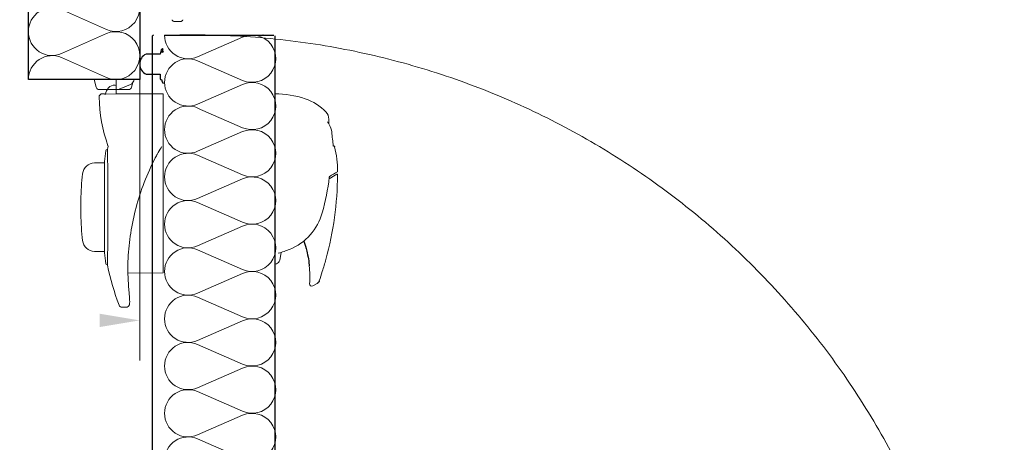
# Model space of a CAD drawing. Header units: millimetres. Extents: x 2016045 to 2079203, y -1576958 to -1542749.
# Tile 63 of 109: x 2037958 to 2038843, y -1559752 to -1559372. Entities that reach past the tile are written whole.
import ezdxf

# ---------------------------------------------------------------- set-up
doc = ezdxf.new("R2010")
doc.units = ezdxf.units.MM
doc.header["$MEASUREMENT"] = 0
doc.linetypes.add('Dashed', pattern=[5644.44, 2822.22, -2822.22])
for name, color, linetype, lineweight, true_color in [('balustrada_Nr_pióra__13', 7, 'Continuous', 5, 0xb6b6b6), ('Komory_Nr_pióra__2', 7, 'Continuous', 25, 0x0322fc), ('Regały_Nr_pióra__12', 7, 'Continuous', 5, 0x9f9f9f), ('Wymiarowanie_Nr_pióra__3', 7, 'Continuous', 35, 0x008200)]:
    doc.layers.add(name, color=color, linetype=linetype, lineweight=lineweight, true_color=true_color)
doc.layers.add('Komory_Nr_pióra__1', color=7, linetype='Continuous', lineweight=0)
doc.layers.add('Wymiarowanie_Nr_pióra__1', color=7, linetype='Continuous', lineweight=0)
doc.layers.add('Wymiarowanie', color=7, linetype='Continuous')
doc.styles.add('GENERATED_STYLE_1', font='arial.ttf')
doc.dimstyles.new('GENERATED_STYLE__2', dxfattribs={"dimtxt": 125, "dimasz": 114, "dimexe": 0.18, "dimexo": 0, "dimgap": 0.09, "dimtad": 1, "dimdec": 0, "dimlfac": 0.1, "dimzin": 0, "dimdsep": 46, "dimtxsty": 'GENERATED_STYLE_1', "dimblk": 'ARROWHEAD_2', "dimblk1": 'ARROWHEAD_2', "dimblk2": 'ARROWHEAD_2', "dimcen": 0.09, "dimclrd": 7, "dimclre": 7, "dimclrt": 7, "dimadec": 4, "dimazin": 0, "dimtfac": 1, "dimtdec": 4, "dimtmove": 2, "dimatfit": 3, "dimfxl": 0, "dimtolj": 1, "dimtzin": 0, "dimarcsym": 0})
doc.dimstyles.new('GENERATED_STYLE__3', dxfattribs={"dimtxt": 125, "dimasz": 114, "dimexe": 0.18, "dimexo": 0, "dimgap": 0.09, "dimtad": 1, "dimdec": 0, "dimlfac": 0.1, "dimzin": 0, "dimdsep": 46, "dimtxsty": 'GENERATED_STYLE_1', "dimblk": 'ARROWHEAD_2', "dimblk1": 'ARROWHEAD_2', "dimblk2": 'ARROWHEAD_2', "dimcen": 0.09, "dimclrd": 7, "dimclre": 7, "dimclrt": 7, "dimadec": 4, "dimazin": 0, "dimtfac": 1, "dimtdec": 4, "dimtmove": 0, "dimatfit": 3, "dimfxl": 0, "dimtolj": 1, "dimtzin": 0, "dimarcsym": 0})

# ---------------------------------------------------------------- blocks, each defined once
blk = doc.blocks.new('Izolacja cieplna 18_12')
at = {"layer": 'balustrada_Nr_pióra__13', "linetype": 'Continuous'}
for p, q in [((1.78, 70.2), (19.46, 29.8)), ((23.03, 29.8), (40.71, 70.2)), ((44.28, 70.2), (61.96, 29.8)), ((65.53, 29.8), (83.21, 70.2)), ((86.78, 70.2), (104.46, 29.8)), ((108.03, 29.8), (125.71, 70.2)), ((129.28, 70.2), (146.96, 29.8)), ((150.53, 29.8), (168.21, 70.2)), ((171.78, 70.2), (189.46, 29.8)), ((193.03, 29.8), (210.71, 70.2)), ((214.28, 70.2), (231.96, 29.8)), ((235.53, 29.8), (253.21, 70.2)), ((256.78, 70.2), (274.46, 29.8)), ((278.03, 29.8), (295.71, 70.2)), ((299.28, 70.2), (316.96, 29.8)), ((320.53, 29.8), (338.21, 70.2)), ((341.78, 70.2), (359.46, 29.8)), ((363.03, 29.8), (380.71, 70.2)), ((384.28, 70.2), (401.96, 29.8)), ((405.53, 29.8), (423.21, 70.2)), ((426.78, 70.2), (444.46, 29.8)), ((448.03, 29.8), (465.71, 70.2)), ((469.28, 70.2), (486.96, 29.8)), ((490.53, 29.8), (508.21, 70.2)), ((511.78, 70.2), (529.46, 29.8)), ((533.03, 29.8), (550.71, 70.2)), ((554.28, 70.2), (571.96, 29.8)), ((575.53, 29.8), (593.21, 70.2)), ((596.78, 70.2), (614.46, 29.8)), ((618.03, 29.8), (635.71, 70.2)), ((639.28, 70.2), (656.96, 29.8)), ((660.53, 29.8), (678.21, 70.2))]:
    blk.add_line(p, q, dxfattribs=at)
for centre, start, end in [((21.25, 78.73), 336.34865, 203.65131), ((63.75, 78.73), 336.34865, 203.65131), ((106.25, 78.73), 336.34865, 203.65131), ((148.75, 78.73), 336.34865, 203.65131), ((191.25, 78.73), 336.34865, 203.65131), ((233.75, 78.73), 336.34865, 203.65131), ((276.25, 78.73), 336.34865, 203.65131), ((318.75, 78.73), 336.34865, 203.65131), ((361.25, 78.73), 336.34865, 203.65131), ((403.75, 78.73), 336.34865, 203.65131), ((446.25, 78.73), 336.34865, 203.65131), ((488.75, 78.73), 336.34865, 203.65131), ((531.25, 78.73), 336.34865, 203.65131), ((573.75, 78.73), 336.34865, 203.65131), ((616.25, 78.73), 336.34865, 203.65131), ((658.75, 78.73), 336.34865, 203.65131), ((0, 21.27), 270, 23.65132), ((42.5, 21.27), 156.34871, 270), ((42.5, 21.27), 270, 23.65132), ((85, 21.27), 156.34871, 270), ((85, 21.27), 270, 23.65132), ((127.5, 21.27), 156.34871, 270), ((127.5, 21.27), 270, 23.65132), ((170, 21.27), 156.34871, 270), ((170, 21.27), 270, 23.65132), ((212.5, 21.27), 156.34871, 270), ((212.5, 21.27), 270, 23.65132), ((255, 21.27), 156.34871, 270), ((255, 21.27), 270, 23.65132), ((297.5, 21.27), 156.34871, 270), ((297.5, 21.27), 270, 23.65132), ((340, 21.27), 156.34871, 270), ((340, 21.27), 270, 23.65132), ((382.5, 21.27), 156.34871, 270), ((382.5, 21.27), 270, 23.65132), ((425, 21.27), 156.34871, 270), ((425, 21.27), 270, 23.65132), ((467.5, 21.27), 156.34871, 270), ((467.5, 21.27), 270, 23.65132), ((510, 21.27), 156.34871, 270), ((510, 21.27), 270, 23.65132), ((552.5, 21.27), 156.34871, 270), ((552.5, 21.27), 270, 23.65132), ((595, 21.27), 156.34871, 270), ((595, 21.27), 270, 23.65132), ((637.5, 21.27), 156.34871, 270), ((637.5, 21.27), 270, 23.65132), ((680, 21.27), 156.34871, 270)]:
    blk.add_arc(centre, 21.26, start, end, dxfattribs=at)
blk = doc.blocks.new('Izolacja cieplna 18_14')
at = {"layer": 'balustrada_Nr_pióra__13', "linetype": 'Continuous'}
for p, q in [((1.81, 70.2), (19.76, 29.8)), ((23.38, 29.8), (41.33, 70.2)), ((44.95, 70.2), (62.9, 29.8)), ((66.52, 29.8), (84.47, 70.2)), ((88.09, 70.2), (106.04, 29.8)), ((109.66, 29.8), (127.6, 70.2)), ((131.23, 70.2), (149.17, 29.8)), ((152.8, 29.8), (170.74, 70.2)), ((174.37, 70.2), (192.31, 29.8)), ((195.94, 29.8), (213.88, 70.2)), ((217.51, 70.2), (235.45, 29.8)), ((239.08, 29.8), (257.02, 70.2)), ((260.65, 70.2), (278.59, 29.8)), ((282.22, 29.8), (300.16, 70.2)), ((303.79, 70.2), (321.73, 29.8)), ((325.35, 29.8), (343.3, 70.2)), ((346.92, 70.2), (364.87, 29.8)), ((368.49, 29.8), (386.44, 70.2)), ((390.06, 70.2), (408.01, 29.8)), ((411.63, 29.8), (429.58, 70.2)), ((433.2, 70.2), (451.15, 29.8)), ((454.77, 29.8), (472.72, 70.2))]:
    blk.add_line(p, q, dxfattribs=at)
for centre, start_param, end_param in [((21.57, 78.73), 5.870391, 9.837571), ((64.71, 78.73), 5.870391, 9.837571), ((107.85, 78.73), 5.870391, 9.837571), ((150.99, 78.73), 5.870391, 9.837571), ((194.13, 78.73), 5.870391, 9.837571), ((237.26, 78.73), 5.870391, 9.837571), ((280.4, 78.73), 5.870391, 9.837571), ((323.54, 78.73), 5.870391, 9.837571), ((366.68, 78.73), 5.870391, 9.837571), ((409.82, 78.73), 5.870391, 9.837571), ((452.96, 78.73), 5.870391, 9.837571), ((0, 21.27), 4.712389, 6.695979), ((43.14, 21.27), 2.7288, 4.712389), ((43.14, 21.27), 4.712389, 6.695979), ((86.28, 21.27), 2.7288, 4.712389), ((86.28, 21.27), 4.712389, 6.695979), ((129.42, 21.27), 2.7288, 4.712389), ((129.42, 21.27), 4.712389, 6.695979), ((172.56, 21.27), 2.7288, 4.712389), ((172.56, 21.27), 4.712389, 6.695979), ((215.69, 21.27), 2.7288, 4.712389), ((215.7, 21.27), 4.712389, 6.695979), ((258.83, 21.27), 2.7288, 4.712389), ((258.83, 21.27), 4.712389, 6.695979), ((301.97, 21.27), 2.7288, 4.712389), ((301.97, 21.27), 4.712389, 6.695979), ((345.11, 21.27), 2.7288, 4.712389), ((345.11, 21.27), 4.712389, 6.695979), ((388.25, 21.27), 2.7288, 4.712389), ((388.25, 21.27), 4.712389, 6.695979), ((431.39, 21.27), 2.7288, 4.712389), ((431.39, 21.27), 4.712389, 6.695979), ((474.53, 21.27), 2.7288, 4.712389)]:
    blk.add_ellipse(centre, major_axis=(21.57, 0), ratio=0.98601, start_param=start_param, end_param=end_param, dxfattribs=at)
blk = doc.blocks.new('*D101', base_point=(1682719.62, -1237567.41))
at = {"layer": 'Wymiarowanie_Nr_pióra__1', "linetype": 'Continuous'}
for p, q in [((2037589.9, -1558816.42), (2037589.9, -1560670.91)), ((2037477.4, -1560670.91), (2037702.4, -1560670.91))]:
    blk.add_line(p, q, dxfattribs=at)
at = {"layer": 'Wymiarowanie_Nr_pióra__3', "linetype": 'Continuous'}
for p, q in [((2037664.9, -1558859.72), (2037514.9, -1558773.12)), ((2037664.9, -1560714.22), (2037514.9, -1560627.61))]:
    blk.add_line(p, q, dxfattribs=at)
at = {"layer": 'Wymiarowanie_Nr_pióra__1', "insert": (2037566.96, -1560129.2), "char_height": 125, "attachment_point": 7, "rotation": 90, "style": 'GENERATED_STYLE_1'}
blk.add_mtext('\\A1;{\\fArial|b0|i0|c238|p38;185\\fArial|b0|i0|c238|p38;\\A1{\\H.66x;\\S5^  ;}}', dxfattribs=at)
blk = doc.blocks.new('ARROWHEAD_2')
at = {"color": 0, "linetype": 'Continuous', "lineweight": 0}
for p, q in [((-0.3781, -0.655), (0.3781, 0.655)), ((0, 0), (-1, 0))]:
    blk.add_line(p, q, dxfattribs=at)
blk = doc.blocks.new('*D126', base_point=(1682719.62, -1237567.41))
at = {"layer": 'Wymiarowanie_Nr_pióra__1', "linetype": 'Continuous'}
for p, q in [((2044173.52, -1556060.94), (2043948.52, -1556060.94)), ((2044061.02, -1559800.94), (2044061.02, -1556060.94)), ((2044173.52, -1559800.94), (2043948.52, -1559800.94))]:
    blk.add_line(p, q, dxfattribs=at)
at = {"layer": 'Wymiarowanie_Nr_pióra__3', "linetype": 'Continuous'}
for p, q in [((2043986.02, -1556017.64), (2044136.02, -1556104.24)), ((2043986.02, -1559757.64), (2044136.02, -1559844.24))]:
    blk.add_line(p, q, dxfattribs=at)
at = {"layer": 'Wymiarowanie_Nr_pióra__1', "insert": (2044036.02, -1558073.23), "char_height": 125, "attachment_point": 7, "rotation": 90, "style": 'GENERATED_STYLE_1'}
blk.add_mtext('\\A1;{\\fArial|b0|i0|c238|p38;374}', dxfattribs=at)
blk = doc.blocks.new('*D143', base_point=(1682719.62, -1237567.41))
at = {"layer": 'Wymiarowanie_Nr_pióra__1', "linetype": 'Continuous'}
for p, q in [((2021278.91, -1556060.94), (2021053.91, -1556060.94)), ((2021166.41, -1559800.94), (2021166.41, -1556060.94)), ((2021278.91, -1559800.94), (2021053.91, -1559800.94))]:
    blk.add_line(p, q, dxfattribs=at)
at = {"layer": 'Wymiarowanie_Nr_pióra__3', "linetype": 'Continuous'}
for p, q in [((2021091.41, -1556017.64), (2021241.41, -1556104.24)), ((2021091.41, -1559757.64), (2021241.41, -1559844.24))]:
    blk.add_line(p, q, dxfattribs=at)
at = {"layer": 'Wymiarowanie_Nr_pióra__1', "insert": (2021141.41, -1558073.23), "char_height": 125, "attachment_point": 7, "rotation": 90, "style": 'GENERATED_STYLE_1'}
blk.add_mtext('\\A1;{\\fArial|b0|i0|c238|p38;374}', dxfattribs=at)

msp = doc.modelspace()

# ---------------------------------------------------------------- hatches: boundary and pattern name
at = {"layer": 'Komory_Nr_pióra__2', "linetype": 'Continuous'}
msp.add_hatch(color=256, dxfattribs=at).paths.add_polyline_path([(2038029.91, -1559648.46), (2038065.91, -1559642.46), (2038029.91, -1559636.46)])

# ---------------------------------------------------------------- linework, layer by layer
at = {"layer": 'Komory_Nr_pióra__1', "linetype": 'Continuous'}
for p, q in [((2038026.72, -1559432.74), (2038024.9, -1559425.97)), ((2038044.8, -1559431.92), (2038044.8, -1559439.13)), ((2038044.9, -1559425.97), (2038044.9, -1559434.47)), ((2038047.52, -1559434.65), (2038057.75, -1559430.31)), ((2038058.7, -1559432.74), (2038059.78, -1559428.72)), ((2038060.63, -1559427), (2038060.9, -1559425.97)), ((2038065.91, -1559425.97), (2038065.91, -1559678.46)), ((2038028.69, -1559434.78), (2038028.58, -1559434.78)), ((2038055.8, -1559434.97), (2038029.74, -1559434.97)), ((2038032.41, -1559438.64), (2038034.4, -1559438.63)), ((2038034.4, -1559438.63), (2038034.4, -1559439.13)), ((2038034.4, -1559439.13), (2038034.46, -1559439.14)), ((2038034.46, -1559439.14), (2038034.62, -1559439.16)), ((2038034.62, -1559439.16), (2038034.87, -1559439.17)), ((2038034.87, -1559439.17), (2038035.18, -1559439.18)), ((2038035.18, -1559439.18), (2038035.35, -1559439.18)), ((2038086.9, -1559438.9), (2038035.35, -1559439.18)), ((2038045.4, -1559438.77), (2038086.9, -1559438.77)), ((2038045.4, -1559438.77), (2038045.4, -1559439.12)), ((2038086.9, -1559438.77), (2038086.9, -1559599.67)), ((2038187.6, -1559438.76), (2038187.6, -1559591.76)), ((2038187.4, -1559443.77), (2038187.6, -1559443.78)), ((2038235.9, -1559461.51), (2038235.9, -1559465.72)), ((2038036.71, -1559488.87), (2038036.93, -1559488.87)), ((2038036.92, -1559488.5), (2038036.92, -1559488.43)), ((2038036.93, -1559488.74), (2038036.92, -1559488.5)), ((2038036.93, -1559489.15), (2038036.93, -1559488.74)), ((2038036.95, -1559489.72), (2038036.93, -1559489.15)), ((2038036.96, -1559490.45), (2038036.95, -1559489.72)), ((2038036.97, -1559491.34), (2038036.96, -1559490.45)), ((2038036.99, -1559492.38), (2038036.97, -1559491.34)), ((2038037.01, -1559493.57), (2038036.99, -1559492.38)), ((2038037.04, -1559494.91), (2038037.01, -1559493.57)), ((2038037.06, -1559496.41), (2038037.04, -1559494.91)), ((2038080.94, -1559494.5), (2038079.98, -1559496.32)), ((2038081.14, -1559494.12), (2038080.93, -1559494.5)), ((2038081.48, -1559493.53), (2038081.14, -1559494.12)), ((2038081.58, -1559493.36), (2038081.48, -1559493.53)), ((2038082.64, -1559491.58), (2038081.58, -1559493.36)), ((2038082.64, -1559491.58), (2038083.55, -1559490.08)), ((2038083.55, -1559490.08), (2038084.46, -1559488.55)), ((2038084.46, -1559488.55), (2038085.14, -1559487.37)), ((2038085.14, -1559487.37), (2038085.8, -1559486.18)), ((2038025.33, -1559500.83), (2038034.15, -1559500.68)), ((2038034.15, -1559581.67), (2038034.15, -1559499.67)), ((2038037.09, -1559498.04), (2038037.06, -1559496.41)), ((2038037.11, -1559499.81), (2038037.09, -1559498.04)), ((2038037.14, -1559501.7), (2038037.11, -1559499.81)), ((2038037.17, -1559503.71), (2038037.14, -1559501.7)), ((2038037.19, -1559505.7), (2038037.17, -1559503.71)), ((2038077.26, -1559501.76), (2038075.97, -1559504.5)), ((2038078.6, -1559499.03), (2038077.26, -1559501.76)), ((2038079.98, -1559496.32), (2038078.6, -1559499.03)), ((2038037.22, -1559507.8), (2038037.19, -1559505.7)), ((2038037.24, -1559509.99), (2038037.22, -1559507.8)), ((2038037.27, -1559512.26), (2038037.24, -1559509.99)), ((2038037.29, -1559514.76), (2038037.27, -1559512.26)), ((2038073.49, -1559510.01), (2038072.31, -1559512.78)), ((2038074.71, -1559507.25), (2038073.49, -1559510.01)), ((2038075.97, -1559504.5), (2038074.71, -1559507.25)), ((2038241.63, -1559511.97), (2038236.26, -1559515.07)), ((2038243.13, -1559511.1), (2038241.63, -1559511.97)), ((2038037.32, -1559517.35), (2038037.29, -1559514.76)), ((2038037.34, -1559520.02), (2038037.32, -1559517.35)), ((2038037.36, -1559522.75), (2038037.34, -1559520.02)), ((2038069, -1559521.16), (2038067.98, -1559523.98)), ((2038070.07, -1559518.35), (2038069, -1559521.16)), ((2038071.17, -1559515.56), (2038070.07, -1559518.35)), ((2038072.31, -1559512.78), (2038071.17, -1559515.56)), ((2038037.37, -1559525.54), (2038037.36, -1559522.75)), ((2038037.39, -1559528.37), (2038037.37, -1559525.54)), ((2038037.4, -1559531.23), (2038037.39, -1559528.37)), ((2038066.05, -1559529.63), (2038065.15, -1559532.47)), ((2038066.99, -1559526.8), (2038066.05, -1559529.63)), ((2038067.98, -1559523.98), (2038066.99, -1559526.8)), ((2038012.98, -1559534.21), (2038012.98, -1559547.12)), ((2038037.41, -1559534.13), (2038037.4, -1559531.23)), ((2038037.41, -1559537.06), (2038037.41, -1559534.13)), ((2038037.41, -1559540), (2038037.41, -1559537.06)), ((2038063.46, -1559538.17), (2038062.67, -1559541.02)), ((2038064.28, -1559535.31), (2038063.46, -1559538.17)), ((2038065.15, -1559532.47), (2038064.28, -1559535.31)), ((2038037.4, -1559548.77), (2038037.41, -1559545.86)), ((2038037.41, -1559542.94), (2038037.41, -1559540)), ((2038037.41, -1559545.86), (2038037.41, -1559542.94)), ((2038061.22, -1559546.75), (2038060.55, -1559549.62)), ((2038061.92, -1559543.89), (2038061.22, -1559546.75)), ((2038062.67, -1559541.02), (2038061.92, -1559543.89)), ((2038037.36, -1559557.33), (2038037.38, -1559554.52)), ((2038037.38, -1559554.52), (2038037.39, -1559551.66)), ((2038037.39, -1559551.66), (2038037.4, -1559548.77)), ((2038059.34, -1559555.35), (2038058.79, -1559558.21)), ((2038059.92, -1559552.48), (2038059.34, -1559555.35)), ((2038060.55, -1559549.62), (2038059.92, -1559552.48)), ((2038037.28, -1559567.94), (2038037.3, -1559565.39)), ((2038037.3, -1559565.39), (2038037.33, -1559562.78)), ((2038037.33, -1559562.78), (2038037.35, -1559560.09)), ((2038037.35, -1559560.09), (2038037.36, -1559557.33)), ((2038057.82, -1559563.93), (2038057.39, -1559566.79)), ((2038058.29, -1559561.07), (2038057.82, -1559563.93)), ((2038058.79, -1559558.21), (2038058.29, -1559561.07)), ((2038037.2, -1559575.05), (2038037.23, -1559572.78)), ((2038037.23, -1559572.78), (2038037.25, -1559570.41)), ((2038037.25, -1559570.41), (2038037.28, -1559567.94)), ((2038056.66, -1559572.5), (2038056.35, -1559575.35)), ((2038057.01, -1559569.65), (2038056.66, -1559572.5)), ((2038057.39, -1559566.79), (2038057.01, -1559569.65)), ((2038034.15, -1559580.65), (2038025.33, -1559580.5)), ((2038037.07, -1559584.61), (2038037.09, -1559582.95)), ((2038037.09, -1559582.95), (2038037.12, -1559581.15)), ((2038037.12, -1559581.15), (2038037.15, -1559579.23)), ((2038037.15, -1559579.23), (2038037.17, -1559577.2)), ((2038037.17, -1559577.2), (2038037.2, -1559575.05)), ((2038055.86, -1559581.04), (2038055.67, -1559583.88)), ((2038056.09, -1559578.2), (2038055.86, -1559581.04)), ((2038056.35, -1559575.35), (2038056.09, -1559578.2)), ((2038193.07, -1559581.33), (2038191.84, -1559588.29)), ((2038036.93, -1559592.52), (2038036.94, -1559592.08)), ((2038036.94, -1559592.08), (2038036.95, -1559591.48)), ((2038036.95, -1559591.48), (2038036.96, -1559590.72)), ((2038036.96, -1559590.72), (2038036.98, -1559589.8)), ((2038036.98, -1559589.8), (2038037, -1559588.72)), ((2038037, -1559588.72), (2038037.02, -1559587.5)), ((2038037.02, -1559587.5), (2038037.04, -1559586.13)), ((2038037.04, -1559586.13), (2038037.07, -1559584.61)), ((2038055.41, -1559589.56), (2038055.34, -1559592.4)), ((2038055.52, -1559586.72), (2038055.41, -1559589.56)), ((2038055.67, -1559583.88), (2038055.52, -1559586.72)), ((2038187.4, -1559588.07), (2038187.6, -1559587.95)), ((2038187.6, -1559591.76), (2038188.8, -1559591.49)), ((2038036.93, -1559592.47), (2038036.71, -1559592.47)), ((2038036.92, -1559592.8), (2038036.93, -1559592.52)), ((2038036.92, -1559592.9), (2038036.92, -1559592.8)), ((2038055.34, -1559592.4), (2038055.3, -1559595.22)), ((2038055.3, -1559595.22), (2038055.31, -1559598.04)), ((2038055.31, -1559598.04), (2038055.36, -1559600.85)), ((2038086.9, -1559599.67), (2038055.34, -1559599.94)), ((2038055.36, -1559600.85), (2038055.45, -1559603.66)), ((2038055.45, -1559603.66), (2038055.57, -1559606.45)), ((2038055.57, -1559606.45), (2038055.74, -1559609.24)), ((2038055.74, -1559609.24), (2038055.94, -1559612.02)), ((2038225.53, -1559609.18), (2038221.69, -1559611.4)), ((2038055.94, -1559612.02), (2038056.19, -1559614.79)), ((2038056.19, -1559614.79), (2038056.21, -1559615.03)), ((2038056.21, -1559615.03), (2038056.3, -1559615.89)), ((2038056.3, -1559615.89), (2038056.38, -1559616.82)), ((2038056.38, -1559616.82), (2038056.46, -1559617.73)), ((2038056.46, -1559617.73), (2038056.54, -1559618.61)), ((2038056.54, -1559618.61), (2038056.61, -1559619.46)), ((2038056.61, -1559619.46), (2038056.67, -1559620.28)), ((2038056.67, -1559620.28), (2038056.73, -1559621.08)), ((2038056.73, -1559621.08), (2038056.78, -1559621.84)), ((2038056.78, -1559621.84), (2038056.83, -1559622.57)), ((2038056.85, -1559627.52), (2038056.8, -1559627.9)), ((2038056.83, -1559622.57), (2038056.86, -1559623.27)), ((2038056.89, -1559627.11), (2038056.85, -1559627.52)), ((2038056.86, -1559623.27), (2038056.89, -1559623.93)), ((2038056.89, -1559623.93), (2038056.91, -1559624.55)), ((2038056.91, -1559626.67), (2038056.89, -1559627.11)), ((2038056.91, -1559624.55), (2038056.93, -1559625.14)), ((2038056.93, -1559626.19), (2038056.91, -1559626.67)), ((2038056.93, -1559625.14), (2038056.93, -1559625.68)), ((2038056.93, -1559625.68), (2038056.93, -1559626.19)), ((2038054.22, -1559630.67), (2038050.23, -1559630.67)), ((2038054.9, -1559630.4), (2038054.88, -1559630.42)), ((2038054.95, -1559630.35), (2038054.9, -1559630.4)), ((2038055.04, -1559630.28), (2038054.95, -1559630.35)), ((2038055.16, -1559630.17), (2038055.04, -1559630.28)), ((2038055.33, -1559630.03), (2038055.16, -1559630.17)), ((2038055.52, -1559629.85), (2038055.33, -1559630.03)), ((2038055.76, -1559629.65), (2038055.52, -1559629.85)), ((2038056.03, -1559629.42), (2038055.76, -1559629.65)), ((2038056.19, -1559629.27), (2038056.03, -1559629.42)), ((2038056.31, -1559629.15), (2038056.26, -1559629.21)), ((2038056.44, -1559628.99), (2038056.31, -1559629.15)), ((2038056.54, -1559628.81), (2038056.44, -1559628.99)), ((2038056.64, -1559628.59), (2038056.54, -1559628.81)), ((2038056.73, -1559628.26), (2038056.64, -1559628.59)), ((2038056.8, -1559627.9), (2038056.73, -1559628.26))]:
    msp.add_line(p, q, dxfattribs=at)
at = {"layer": 'Komory_Nr_pióra__1', "linetype": 'Dashed'}
msp.add_arc((2038114.91, -1560096.97), 711.23, 358.54918, 91.39771, dxfattribs=at)
at = {"layer": 'Komory_Nr_pióra__1', "linetype": 'Continuous'}
for centre, radius, start, end in [((2038029.61, -1559431.97), 3, 195, 249.90257), ((2038043.8, -1559439.42), 8.5, 90, 178.37737), ((2038043.8, -1559431.92), 1, 0, 90), ((2038055.8, -1559431.97), 3, 270, 345), ((2038055.8, -1559425.7), 5, 293, 345), ((2038029.74, -1559431.9), 3.07, 250.12563, 270.00958), ((2038032.43, -1559441.64), 3, 90.5, 181.24448), ((2038169.4, -1559438.67), 140, 181.24448, 199.49813), ((2038045.4, -1559434.47), 0.5, 180, 270), ((2038045.95, -1559430.97), 4, 270, 293), ((2038186.82, -1559528.76), 90, 72, 89.5), ((2038200.72, -1559485.96), 45, 43.34684, 72), ((2038226.88, -1559461.26), 9.02, 358.52046, 43.32375), ((2038168.08, -1559505.57), 78.66, 29.83997, 31.9601), ((2038221.01, -1559475.32), 17.7, 7.286, 30.16019), ((2023643.08, -1561187.87), 14695.87, 6.651214, 6.700849), ((2038281.4, -1559540.67), 250, 167.35791, 167.93975), ((2038036.49, -1559485.73), 1, 347.16233, 19.19666), ((2038284.34, -1559529.83), 252, 170.87795, 173.11218), ((2038036.71, -1559490.07), 1.2, 90, 170.87795), ((2038153.9, -1559508.76), 90, 0.18455, 14.3275), ((2038025.52, -1559511.83), 11, 91, 173.57059), ((2038034.65, -1559499.67), 0.5, 173.11218, 180), ((2038281.4, -1559540.67), 268.5, 173.57059, 178.62246), ((2037943.9, -1559508.67), 300, 344.7421, 359.45189), ((2038620.6, -1560169.96), 760.97, 119.69252, 120.30746), ((2038243.38, -1559511.54), 0.5, 359.45092, 120), ((2038243.4, -1559508.47), 0.5, 300.00446, 0.18217), ((2038006.4, -1559484.86), 231.84, 344.78602, 352.84551), ((2038281.4, -1559540.67), 268.5, 181.37754, 186.42941), ((2038181.74, -1559532.1), 50.25, 292.26116, 344.29276), ((2038025.52, -1559569.5), 11, 186.42941, 269), ((2038034.65, -1559581.67), 0.5, 180, 186.88782), ((2038284.34, -1559551.51), 252, 186.88782, 189.12205), ((2038174.06, -1559515.13), 68.86, 283.85155, 292.83097), ((2038036.71, -1559591.27), 1.2, 189.12205, 270), ((2038187.9, -1559587.6), 4, 283.01997, 350.15844), ((2037943.76, -1559508.63), 300.14, 342.57991, 344.7416), ((2038281.4, -1559540.67), 250, 192.05829, 200.62347), ((2038118.88, -1559603.17), 100.01, 356.40982, 5.61023), ((2037947.58, -1559509.88), 296.12, 340.87797, 342.59047), ((2038220.69, -1559609.66), 2, 173.3009, 299.95416), ((2038050.23, -1559627.67), 3, 200.61429, 270.07531), ((2038054.22, -1559629.67), 1, 270, 311.44038), ((2038055.53, -1559628.53), 0.994, 311.71563, 316.83776)]:
    msp.add_arc(centre, radius, start, end, dxfattribs=at)
at = {"layer": 'Komory_Nr_pióra__2', "linetype": 'Continuous'}
for p, q in [((2037965.91, -1559425.97), (2037965.91, -1558951.44)), ((2038065.91, -1558951.44), (2038065.91, -1559425.97)), ((2038077.4, -1560065.17), (2038077.4, -1559386.77)), ((2038088.2, -1559385.97), (2038186.66, -1559385.97)), ((2038187.4, -1559386.71), (2038187.4, -1560065.11)), ((2038084.4, -1559403.07), (2038071.61, -1559403.07)), ((2038085.26, -1559399.16), (2038084.4, -1559403.07)), ((2038086.25, -1559401.66), (2038086.94, -1559398.51)), ((2038086.6, -1559401.14), (2038086.25, -1559401.66)), ((2038086.94, -1559398.51), (2038086.45, -1559398.4)), ((2038087.15, -1559401.07), (2038086.78, -1559401.07)), ((2038071.9, -1559421.07), (2038084.4, -1559421.07)), ((2038084.4, -1559421.07), (2038084.4, -1559425.07)), ((2038065.91, -1559425.97), (2037965.91, -1559425.97)), ((2038085.4, -1559426.07), (2038085.9, -1559426.07)), ((2038085.9, -1559426.07), (2038085.9, -1559427.07)), ((2038086.78, -1559429.07), (2038087.15, -1559429.07)), ((2038239.99, -1559485.28), (2038240.2, -1559485.39)), ((2038240.2, -1559485.39), (2038240.38, -1559485.52)), ((2038240.38, -1559485.52), (2038240.55, -1559485.65)), ((2038240.55, -1559485.65), (2038240.71, -1559485.8)), ((2038240.71, -1559485.8), (2038240.84, -1559485.95)), ((2038240.84, -1559485.95), (2038240.95, -1559486.12)), ((2038240.95, -1559486.12), (2038241.04, -1559486.3)), ((2038241.04, -1559486.3), (2038241.1, -1559486.49)), ((2038236.47, -1559513.45), (2038236.43, -1559513.73)), ((2038236.52, -1559513.21), (2038236.47, -1559513.45)), ((2038236.55, -1559513.1), (2038236.52, -1559513.21)), ((2038236.57, -1559513.01), (2038236.55, -1559513.1)), ((2038236.58, -1559512.99), (2038236.57, -1559513.01)), ((2038236.59, -1559512.95), (2038236.58, -1559512.99)), ((2038236.6, -1559512.92), (2038236.59, -1559512.95)), ((2038213.57, -1559570.98), (2038213.92, -1559572.03)), ((2038213.92, -1559572.03), (2038214.5, -1559573.83)), ((2038214.5, -1559573.83), (2038215.08, -1559575.82)), ((2038215.08, -1559575.82), (2038215.64, -1559577.85)), ((2038215.64, -1559577.85), (2038216.22, -1559580.2)), ((2038216.22, -1559580.2), (2038216.59, -1559581.84)), ((2038216.59, -1559581.84), (2038216.96, -1559583.6)), ((2038216.96, -1559583.6), (2038217.32, -1559585.5)), ((2038217.32, -1559585.5), (2038217.62, -1559587.24)), ((2038217.62, -1559587.24), (2038217.89, -1559589.04)), ((2038217.89, -1559589.04), (2038218.15, -1559591)), ((2038218.15, -1559591), (2038218.32, -1559592.45)), ((2038218.32, -1559592.45), (2038218.42, -1559593.39)), ((2038225.79, -1559609.02), (2038225.53, -1559609.18)), ((2038226.02, -1559608.84), (2038225.79, -1559609.02)), ((2038226.24, -1559608.66), (2038226.02, -1559608.84)), ((2038226.46, -1559608.45), (2038226.24, -1559608.66)), ((2038226.65, -1559608.23), (2038226.46, -1559608.45)), ((2038226.8, -1559608.02), (2038226.65, -1559608.23)), ((2038226.95, -1559607.8), (2038226.8, -1559608.02)), ((2038227.07, -1559607.58), (2038226.95, -1559607.8)), ((2038227.19, -1559607.34), (2038227.07, -1559607.58)), ((2038227.29, -1559607.08), (2038227.19, -1559607.34)), ((2038227.36, -1559606.89), (2038227.29, -1559607.08))]:
    msp.add_line(p, q, dxfattribs=at)
for centre, radius, start, end in [((2038078.2, -1559386.77), 0.8, 90, 180), ((2038176.66, -1559386.71), 0.741, 0, 90.11743), ((2038075.77, -1559412), 9.86, 114.94126, 246.88669), ((2038086.24, -1559399.37), 1, 77.61904, 167.61904), ((2038086.78, -1559401.32), 0.25, 90, 135.39063), ((2038087.15, -1559401.32), 0.25, 0, 90), ((2038085.4, -1559425.07), 1, 180, 270), ((2038088.91, -1559427.07), 3.01, 180, 219.79877), ((2038086.76, -1559428.86), 0.209, 219.79877, 274.81061), ((2038087.15, -1559428.82), 0.25, 270, 0)]:
    msp.add_arc(centre, radius, start, end, dxfattribs=at)
at = {"layer": 'Regały_Nr_pióra__12', "linetype": 'Continuous'}
for p, q in [((2038095.17, -1559372.42), (2038095.21, -1559372.42)), ((2038095.21, -1559372.42), (2038095.39, -1559372.89)), ((2038095.39, -1559372.89), (2038095.72, -1559373.27)), ((2038095.72, -1559373.27), (2038096.16, -1559373.52)), ((2038096.16, -1559373.52), (2038096.7, -1559373.62)), ((2038096.7, -1559373.62), (2038103.09, -1559373.62)), ((2038103.09, -1559373.62), (2038103.59, -1559373.53)), ((2038103.59, -1559373.53), (2038104.05, -1559373.28)), ((2038104.05, -1559373.28), (2038104.38, -1559372.9)), ((2038104.38, -1559372.9), (2038104.57, -1559372.42)), ((2038104.57, -1559372.42), (2038104.61, -1559372.42))]:
    msp.add_line(p, q, dxfattribs=at)
for centre, start, end in [((2038096.64, -1559372.12), 180, 191.53696), ((2038103.14, -1559372.12), 348.46304, 0)]:
    msp.add_arc(centre, 1.5, start, end, dxfattribs=at)

# ---------------------------------------------------------------- block references
at = {"layer": 'balustrada_Nr_pióra__13', "linetype": 'Continuous', "xscale": -1, "zscale": 1000, "rotation": 270}
for name, p in [('Izolacja cieplna 18_14', (2037965.91, -1559425.97)), ('Izolacja cieplna 18_12', (2038088.23, -1560065.97))]:
    msp.add_blockref(name, p, dxfattribs=at)

# ---------------------------------------------------------------- dimensions: what is measured, and where the dimension line sits
at = {"layer": 'Wymiarowanie', "linetype": 'Continuous'}
for base, p1, p2, angle, dimstyle, picture, middle in [((2044061.02, -1556060.94), (2020876.35, -1559800.94), (2020826.35, -1556060.94), 90, 'GENERATED_STYLE__3', '*D126', (2043973.52, -1557930.94)), ((2021166.41, -1556060.94), (2044226.02, -1559800.94), (2020826.35, -1556060.94), 90, 'GENERATED_STYLE__3', '*D143', (2021078.91, -1557930.94)), ((2037589.9, -1560670.91), (2039307.93, -1558816.42), (2036246.94, -1560670.91), 270, 'GENERATED_STYLE__2', '*D101', (2037502.4, -1559861.77))]:
    dim = msp.add_linear_dim(base=base, p1=p1, p2=p2, angle=angle, dimstyle=dimstyle, dxfattribs=at)
    dim.commit()
    dim.dimension.update_dxf_attribs({"geometry": picture, "text_midpoint": middle, "dimtype": 160, "text_rotation": 90})

doc.saveas('drawing.dxf')
